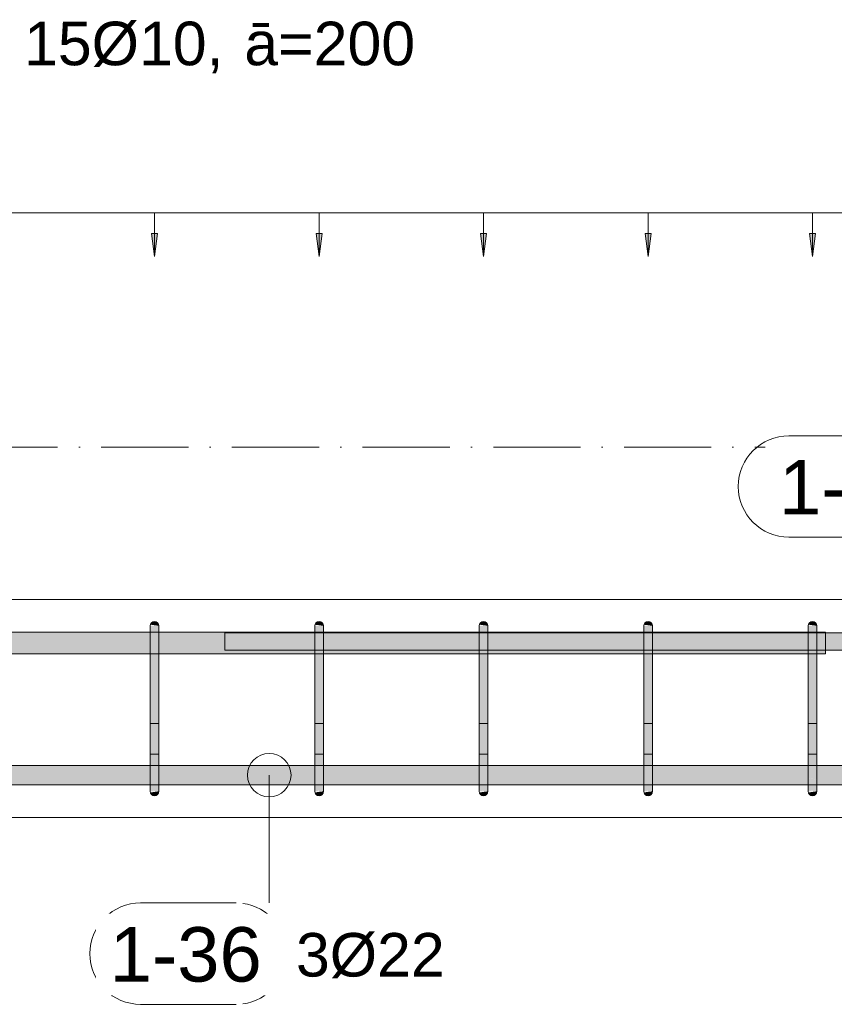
# Model space of a CAD drawing. Header units: millimetres. Extents: x -25607 to 9385, y 1894 to 10168.
# Tile 19 of 181: x -22098 to -21162, y 8456 to 9586. Entities that reach past the tile are written whole.
import ezdxf

# ---------------------------------------------------------------- set-up
doc = ezdxf.new("R2010")
doc.units = ezdxf.units.MM
doc.linetypes.add('Čerchovaná', pattern=[150, 100, -25, 0, -25])
for name, color, linetype, lineweight in [('A-ANNO-DIMS', 211, 'Continuous', 5), ('A-ANNO-DIMS-25', 211, 'Continuous', 5), ('A-FLOR-LEVL', 51, 'Continuous', 5), ('S-BEAM', 12, 'Continuous', 9), ('S-RBAR', 171, 'Continuous', 5), ('S-RBAR-IDEN', 171, 'Continuous', 5)]:
    doc.layers.add(name, color=color, linetype=linetype, lineweight=lineweight)
doc.styles.add('Arial', font='arial.ttf', dxfattribs={"height": 50})
doc.styles.add('Arial_1', font='arial.ttf', dxfattribs={"height": 62.5})
doc.dimstyles.new('Výztuž_kusy__řezy_', dxfattribs={"dimscale": 304.8, "dimtxt": 0.18, "dimasz": 0, "dimexe": 0, "dimexo": 0.0625, "dimgap": 0.082021, "dimtad": 1, "dimdec": 0, "dimzin": 0, "dimdsep": 46, "dimtxsty": 'Arial_1', "dimblk1": 'NONE', "dimblk2": 'NONE', "dimsah": 1, "dimcen": 0.09, "dimazin": 0, "dimtfac": 1, "dimtdec": 4, "dimtix": 1, "dimtmove": 0, "dimatfit": 3, "dimfxl": 0.164042, "dimfxlon": 1, "dimtvp": 1, "dimtfill": 1, "dimtolj": 1, "dimtzin": 0, "dimarcsym": 2})

# ---------------------------------------------------------------- blocks, each defined once
blk = doc.blocks.new('Popisek výztuže - _Typ_ množství_PRAVÝ _řezy_-573729-V4')
at = {"layer": 'S-RBAR-IDEN'}
for p, q in [((-24857.8, 9096.1), (-24967.5, 9096.1)), ((-24967.5, 8979.7), (-24857.8, 8979.7))]:
    blk.add_line(p, q, dxfattribs=at)
for centre, start, end in [((-24967.5, 9037.9), 90, 270), ((-24857.8, 9037.9), 277.6434, 82.3566)]:
    blk.add_arc(centre, 58.2, start, end, dxfattribs=at)
blk = doc.blocks.new('DIMBLOCK35-V4')
at = {"layer": 'A-ANNO-DIMS-25'}
for points in [[(-21187.5, 9314), (-21184, 9340.3), (-21191, 9340.3)], [(-20998.6, 9314), (-20995.1, 9340.3), (-21002, 9340.3)]]:
    blk.add_hatch(color=256, dxfattribs=at).paths.add_polyline_path(points)
for p, q in [((-20998.6, 9364), (-21187.5, 9364)), ((-21187.5, 9364), (-21187.5, 9364)), ((-21187.5, 9364), (-21187.5, 9314)), ((-20998.6, 9364), (-20998.6, 9364)), ((-20998.6, 9364), (-20998.6, 9314)), ((-21184, 9340.3), (-21191, 9340.3)), ((-21191, 9340.3), (-21187.5, 9314)), ((-21187.5, 9314), (-21184, 9340.3)), ((-20995.1, 9340.3), (-21002, 9340.3)), ((-21002, 9340.3), (-20998.6, 9314)), ((-20998.6, 9314), (-20995.1, 9340.3))]:
    blk.add_line(p, q, dxfattribs=at)
blk = doc.blocks.new('_None')
blk = doc.blocks.new('DIMBLOCK36-V4')
at = {"layer": 'A-ANNO-DIMS-25'}
for points in [[(-21376.4, 9314), (-21373, 9340.3), (-21379.9, 9340.3)], [(-21187.5, 9314), (-21184, 9340.3), (-21191, 9340.3)]]:
    blk.add_hatch(color=256, dxfattribs=at).paths.add_polyline_path(points)
for p, q in [((-21187.5, 9364), (-21376.4, 9364)), ((-21376.4, 9364), (-21376.4, 9364)), ((-21376.4, 9364), (-21376.4, 9314)), ((-21187.5, 9364), (-21187.5, 9364)), ((-21187.5, 9364), (-21187.5, 9314)), ((-21373, 9340.3), (-21379.9, 9340.3)), ((-21379.9, 9340.3), (-21376.4, 9314)), ((-21376.4, 9314), (-21373, 9340.3)), ((-21184, 9340.3), (-21191, 9340.3)), ((-21191, 9340.3), (-21187.5, 9314)), ((-21187.5, 9314), (-21184, 9340.3))]:
    blk.add_line(p, q, dxfattribs=at)
blk = doc.blocks.new('DIMBLOCK37-V4')
at = {"layer": 'A-ANNO-DIMS-25'}
for points in [[(-21565.4, 9314), (-21561.9, 9340.3), (-21568.8, 9340.3)], [(-21376.4, 9314), (-21373, 9340.3), (-21379.9, 9340.3)]]:
    blk.add_hatch(color=256, dxfattribs=at).paths.add_polyline_path(points)
for p, q in [((-21376.4, 9364), (-21565.4, 9364)), ((-21565.4, 9364), (-21565.4, 9364)), ((-21565.4, 9364), (-21565.4, 9314)), ((-21376.4, 9364), (-21376.4, 9364)), ((-21376.4, 9364), (-21376.4, 9314)), ((-21561.9, 9340.3), (-21568.8, 9340.3)), ((-21568.8, 9340.3), (-21565.4, 9314)), ((-21565.4, 9314), (-21561.9, 9340.3)), ((-21373, 9340.3), (-21379.9, 9340.3)), ((-21379.9, 9340.3), (-21376.4, 9314)), ((-21376.4, 9314), (-21373, 9340.3))]:
    blk.add_line(p, q, dxfattribs=at)
blk = doc.blocks.new('DIMBLOCK38-V4')
at = {"layer": 'A-ANNO-DIMS-25'}
for points in [[(-21754.3, 9314), (-21750.8, 9340.3), (-21757.7, 9340.3)], [(-21565.4, 9314), (-21561.9, 9340.3), (-21568.8, 9340.3)]]:
    blk.add_hatch(color=256, dxfattribs=at).paths.add_polyline_path(points)
for p, q in [((-21565.4, 9364), (-21754.3, 9364)), ((-21754.3, 9364), (-21754.3, 9364)), ((-21754.3, 9364), (-21754.3, 9314)), ((-21565.4, 9364), (-21565.4, 9364)), ((-21565.4, 9364), (-21565.4, 9314)), ((-21750.8, 9340.3), (-21757.7, 9340.3)), ((-21757.7, 9340.3), (-21754.3, 9314)), ((-21754.3, 9314), (-21750.8, 9340.3)), ((-21561.9, 9340.3), (-21568.8, 9340.3)), ((-21568.8, 9340.3), (-21565.4, 9314)), ((-21565.4, 9314), (-21561.9, 9340.3))]:
    blk.add_line(p, q, dxfattribs=at)
blk = doc.blocks.new('DIMBLOCK39-V4')
at = {"layer": 'A-ANNO-DIMS-25'}
for points in [[(-21943.2, 9314), (-21939.8, 9340.3), (-21946.7, 9340.3)], [(-21754.3, 9314), (-21750.8, 9340.3), (-21757.7, 9340.3)]]:
    blk.add_hatch(color=256, dxfattribs=at).paths.add_polyline_path(points)
for p, q in [((-21754.3, 9364), (-21943.2, 9364)), ((-21943.2, 9364), (-21943.2, 9364)), ((-21943.2, 9364), (-21943.2, 9314)), ((-21754.3, 9364), (-21754.3, 9364)), ((-21754.3, 9364), (-21754.3, 9314)), ((-21939.8, 9340.3), (-21946.7, 9340.3)), ((-21946.7, 9340.3), (-21943.2, 9314)), ((-21943.2, 9314), (-21939.8, 9340.3)), ((-21750.8, 9340.3), (-21757.7, 9340.3)), ((-21757.7, 9340.3), (-21754.3, 9314)), ((-21754.3, 9314), (-21750.8, 9340.3))]:
    blk.add_line(p, q, dxfattribs=at)
blk = doc.blocks.new('DIMBLOCK40-V4')
at = {"layer": 'A-ANNO-DIMS-25'}
for points in [[(-22132.1, 9314), (-22128.7, 9340.3), (-22135.6, 9340.3)], [(-21943.2, 9314), (-21939.8, 9340.3), (-21946.7, 9340.3)]]:
    blk.add_hatch(color=256, dxfattribs=at).paths.add_polyline_path(points)
for p, q in [((-21943.2, 9364), (-22132.1, 9364)), ((-22132.1, 9364), (-22132.1, 9364)), ((-22132.1, 9364), (-22132.1, 9314)), ((-21943.2, 9364), (-21943.2, 9364)), ((-21943.2, 9364), (-21943.2, 9314)), ((-22128.7, 9340.3), (-22135.6, 9340.3)), ((-22135.6, 9340.3), (-22132.1, 9314)), ((-22132.1, 9314), (-22128.7, 9340.3)), ((-21939.8, 9340.3), (-21946.7, 9340.3)), ((-21946.7, 9340.3), (-21943.2, 9314)), ((-21943.2, 9314), (-21939.8, 9340.3))]:
    blk.add_line(p, q, dxfattribs=at)
blk = doc.blocks.new('DIMBLOCK43-V4')
at = {"layer": 'A-ANNO-DIMS-25'}
for points in [[(-22510, 9314), (-22506.5, 9340.3), (-22513.5, 9340.3)], [(-22321.1, 9314), (-22317.6, 9340.3), (-22324.5, 9340.3)], [(-22132.1, 9314), (-22128.7, 9340.3), (-22135.6, 9340.3)], [(-21943.2, 9314), (-21939.8, 9340.3), (-21946.7, 9340.3)], [(-21754.3, 9314), (-21750.8, 9340.3), (-21757.7, 9340.3)], [(-21565.4, 9314), (-21561.9, 9340.3), (-21568.8, 9340.3)], [(-21376.4, 9314), (-21373, 9340.3), (-21379.9, 9340.3)], [(-21187.5, 9314), (-21184, 9340.3), (-21191, 9340.3)], [(-20998.6, 9314), (-20995.1, 9340.3), (-21002, 9340.3)], [(-20809.6, 9314), (-20806.2, 9340.3), (-20813.1, 9340.3)], [(-20620.7, 9314), (-20617.3, 9340.3), (-20624.2, 9340.3)], [(-20431.8, 9314), (-20428.3, 9340.3), (-20435.2, 9340.3)], [(-20242.9, 9314), (-20239.4, 9340.3), (-20246.3, 9340.3)], [(-20053.9, 9314), (-20050.5, 9340.3), (-20057.4, 9340.3)], [(-19865, 9314), (-19861.5, 9340.3), (-19868.5, 9340.3)]]:
    blk.add_hatch(color=256, dxfattribs=at).paths.add_polyline_path(points)
for p, q in [((-19865, 9364), (-22510, 9364)), ((-22321.1, 9364), (-22510, 9364)), ((-22510, 9364), (-22510, 9364)), ((-22510, 9364), (-22510, 9314)), ((-22132.1, 9364), (-22321.1, 9364)), ((-22321.1, 9364), (-22321.1, 9364)), ((-22321.1, 9364), (-22321.1, 9314)), ((-21943.2, 9364), (-22132.1, 9364)), ((-22132.1, 9364), (-22132.1, 9364)), ((-22132.1, 9364), (-22132.1, 9314)), ((-21754.3, 9364), (-21943.2, 9364)), ((-21943.2, 9364), (-21943.2, 9364)), ((-21943.2, 9364), (-21943.2, 9314)), ((-21565.4, 9364), (-21754.3, 9364)), ((-21754.3, 9364), (-21754.3, 9364)), ((-21754.3, 9364), (-21754.3, 9314)), ((-21376.4, 9364), (-21565.4, 9364)), ((-21565.4, 9364), (-21565.4, 9364)), ((-21565.4, 9364), (-21565.4, 9314)), ((-21187.5, 9364), (-21376.4, 9364)), ((-21376.4, 9364), (-21376.4, 9364)), ((-21376.4, 9364), (-21376.4, 9314)), ((-20998.6, 9364), (-21187.5, 9364)), ((-21187.5, 9364), (-21187.5, 9364)), ((-21187.5, 9364), (-21187.5, 9314)), ((-20809.6, 9364), (-20998.6, 9364)), ((-20998.6, 9364), (-20998.6, 9364)), ((-20998.6, 9364), (-20998.6, 9314)), ((-20620.7, 9364), (-20809.6, 9364)), ((-20809.6, 9364), (-20809.6, 9364)), ((-20809.6, 9364), (-20809.6, 9314)), ((-20431.8, 9364), (-20620.7, 9364)), ((-20620.7, 9364), (-20620.7, 9364)), ((-20620.7, 9364), (-20620.7, 9314)), ((-20242.9, 9364), (-20431.8, 9364)), ((-20431.8, 9364), (-20431.8, 9364)), ((-20431.8, 9364), (-20431.8, 9314)), ((-20053.9, 9364), (-20242.9, 9364)), ((-20242.9, 9364), (-20242.9, 9364)), ((-20242.9, 9364), (-20242.9, 9314)), ((-19865, 9364), (-20053.9, 9364)), ((-20053.9, 9364), (-20053.9, 9364)), ((-20053.9, 9364), (-20053.9, 9314)), ((-19865, 9364), (-19865, 9364)), ((-19865, 9364), (-19865, 9314)), ((-22506.5, 9340.3), (-22513.5, 9340.3)), ((-22513.5, 9340.3), (-22510, 9314)), ((-22510, 9314), (-22506.5, 9340.3)), ((-22317.6, 9340.3), (-22324.5, 9340.3)), ((-22324.5, 9340.3), (-22321.1, 9314)), ((-22321.1, 9314), (-22317.6, 9340.3)), ((-22128.7, 9340.3), (-22135.6, 9340.3)), ((-22135.6, 9340.3), (-22132.1, 9314)), ((-22132.1, 9314), (-22128.7, 9340.3)), ((-21939.8, 9340.3), (-21946.7, 9340.3)), ((-21946.7, 9340.3), (-21943.2, 9314)), ((-21943.2, 9314), (-21939.8, 9340.3)), ((-21750.8, 9340.3), (-21757.7, 9340.3)), ((-21757.7, 9340.3), (-21754.3, 9314)), ((-21754.3, 9314), (-21750.8, 9340.3)), ((-21561.9, 9340.3), (-21568.8, 9340.3)), ((-21568.8, 9340.3), (-21565.4, 9314)), ((-21565.4, 9314), (-21561.9, 9340.3)), ((-21373, 9340.3), (-21379.9, 9340.3)), ((-21379.9, 9340.3), (-21376.4, 9314)), ((-21376.4, 9314), (-21373, 9340.3)), ((-21184, 9340.3), (-21191, 9340.3)), ((-21191, 9340.3), (-21187.5, 9314)), ((-21187.5, 9314), (-21184, 9340.3)), ((-20995.1, 9340.3), (-21002, 9340.3)), ((-21002, 9340.3), (-20998.6, 9314)), ((-20998.6, 9314), (-20995.1, 9340.3)), ((-20806.2, 9340.3), (-20813.1, 9340.3)), ((-20813.1, 9340.3), (-20809.6, 9314)), ((-20809.6, 9314), (-20806.2, 9340.3)), ((-20617.3, 9340.3), (-20624.2, 9340.3)), ((-20624.2, 9340.3), (-20620.7, 9314)), ((-20620.7, 9314), (-20617.3, 9340.3)), ((-20428.3, 9340.3), (-20435.2, 9340.3)), ((-20435.2, 9340.3), (-20431.8, 9314)), ((-20431.8, 9314), (-20428.3, 9340.3)), ((-20239.4, 9340.3), (-20246.3, 9340.3)), ((-20246.3, 9340.3), (-20242.9, 9314)), ((-20242.9, 9314), (-20239.4, 9340.3)), ((-20050.5, 9340.3), (-20057.4, 9340.3)), ((-20057.4, 9340.3), (-20053.9, 9314)), ((-20053.9, 9314), (-20050.5, 9340.3)), ((-19861.5, 9340.3), (-19868.5, 9340.3)), ((-19868.5, 9340.3), (-19865, 9314)), ((-19865, 9314), (-19861.5, 9340.3))]:
    blk.add_line(p, q, dxfattribs=at)

msp = doc.modelspace()

# ---------------------------------------------------------------- hatches: boundary and pattern name
at = {"layer": 'S-RBAR'}
for points in [[(-21938.2, 8890), (-21938.4, 8891.3), (-21938.9, 8892.5), (-21939.7, 8893.5), (-21940.7, 8894.3), (-21941.9, 8894.8), (-21943.2, 8895), (-21944.5, 8894.8), (-21945.7, 8894.3), (-21946.7, 8893.5), (-21947.5, 8892.5), (-21948, 8891.3), (-21938.4, 8890)], [(-21749.3, 8890), (-21749.5, 8891.3), (-21750, 8892.5), (-21750.8, 8893.5), (-21751.8, 8894.3), (-21753, 8894.8), (-21754.3, 8895), (-21755.6, 8894.8), (-21756.8, 8894.3), (-21757.8, 8893.5), (-21758.6, 8892.5), (-21759.1, 8891.3), (-21749.5, 8890)], [(-21560.4, 8890), (-21560.5, 8891.3), (-21561, 8892.5), (-21561.8, 8893.5), (-21562.9, 8894.3), (-21564.1, 8894.8), (-21565.4, 8895), (-21566.7, 8894.8), (-21567.9, 8894.3), (-21568.9, 8893.5), (-21569.7, 8892.5), (-21570.2, 8891.3), (-21560.5, 8890)], [(-21371.4, 8890), (-21371.6, 8891.3), (-21372.1, 8892.5), (-21372.9, 8893.5), (-21373.9, 8894.3), (-21375.1, 8894.8), (-21376.4, 8895), (-21377.7, 8894.8), (-21378.9, 8894.3), (-21380, 8893.5), (-21380.8, 8892.5), (-21381.3, 8891.3), (-21371.6, 8890)], [(-21182.5, 8890), (-21182.7, 8891.3), (-21183.2, 8892.5), (-21184, 8893.5), (-21185, 8894.3), (-21186.2, 8894.8), (-21187.5, 8895), (-21188.8, 8894.8), (-21190, 8894.3), (-21191, 8893.5), (-21191.8, 8892.5), (-21192.3, 8891.3), (-21182.7, 8890)], [(-21938.2, 8865), (-21938.2, 8890), (-21948.2, 8890), (-21948.2, 8865)], [(-21749.3, 8865), (-21749.3, 8890), (-21759.3, 8890), (-21759.3, 8865)], [(-21560.4, 8865), (-21560.4, 8890), (-21570.4, 8890), (-21570.4, 8865)], [(-21371.4, 8865), (-21371.4, 8890), (-21381.4, 8890), (-21381.4, 8865)], [(-21192.5, 8865), (-21182.5, 8865), (-21182.5, 8890), (-21192.5, 8890), (-21192.5, 8869.5)], [(-21152.5, 8862.1), (-21152.5, 8882.1), (-21172.5, 8882.1), (-21172.5, 8862.1)], [(-21938.2, 8725), (-21938.2, 8865), (-21948.2, 8865), (-21948.2, 8725)], [(-21749.3, 8725), (-21749.3, 8865), (-21759.3, 8865), (-21759.3, 8725)], [(-21560.4, 8725), (-21560.4, 8865), (-21570.4, 8865), (-21570.4, 8725)], [(-21379, 8725), (-21371.4, 8725), (-21371.4, 8865), (-21381.4, 8865), (-21381.4, 8725)], [(-21186.1, 8725), (-21182.5, 8725), (-21182.5, 8865), (-21192.5, 8865), (-21192.5, 8725)], [(-21943.2, 8695), (-21941.9, 8695.2), (-21940.7, 8695.7), (-21939.7, 8696.5), (-21938.9, 8697.5), (-21938.4, 8698.7), (-21938.4, 8700), (-21948, 8698.7), (-21947.5, 8697.5), (-21946.7, 8696.5), (-21945.7, 8695.7), (-21944.5, 8695.2)], [(-21754.3, 8695), (-21753, 8695.2), (-21751.8, 8695.7), (-21750.8, 8696.5), (-21750, 8697.5), (-21749.5, 8698.7), (-21749.5, 8700), (-21759.1, 8698.7), (-21758.6, 8697.5), (-21757.8, 8696.5), (-21756.8, 8695.7), (-21755.6, 8695.2)], [(-21565.4, 8695), (-21564.1, 8695.2), (-21562.9, 8695.7), (-21561.8, 8696.5), (-21561, 8697.5), (-21560.5, 8698.7), (-21560.5, 8700), (-21570.2, 8698.7), (-21569.7, 8697.5), (-21568.9, 8696.5), (-21567.9, 8695.7), (-21566.7, 8695.2)], [(-21376.4, 8695), (-21375.1, 8695.2), (-21373.9, 8695.7), (-21372.9, 8696.5), (-21372.1, 8697.5), (-21371.6, 8698.7), (-21371.6, 8700), (-21381.3, 8698.7), (-21380.8, 8697.5), (-21380, 8696.5), (-21378.9, 8695.7), (-21377.7, 8695.2)], [(-21187.5, 8695), (-21186.1, 8695.2), (-21185, 8695.7), (-21184, 8696.5), (-21183.2, 8697.5), (-21182.7, 8698.7), (-21182.7, 8700), (-21192.3, 8698.7), (-21191.8, 8697.5), (-21191, 8696.5), (-21190, 8695.7), (-21188.8, 8695.2)]]:
    msp.add_hatch(color=7, dxfattribs=at).paths.add_polyline_path(points)
h = msp.add_hatch(color=7, dxfattribs=at)
h.paths.add_polyline_path([(-23445.4, 8857.8), (-23362.8, 8857.8), (-23362.8, 8882.8), (-23445.4, 8882.8), (-23445.4, 8863.8)])
h.paths.add_polyline_path([(-24590.9, 8857.8), (-24591, 8879.1), (-24594.2, 8875), (-24596.2, 8870.2), (-24596.9, 8863.8), (-24596.9, 8857.8)])
h.paths.add_polyline_path([(-24533.4, 8857.8), (-24495.9, 8857.8), (-24495.9, 8882.8), (-24528.3, 8882.8), (-24528.3, 8863.8), (-24533.4, 8863.8)])
h.paths.add_polyline_path([(-24558, 8857.8), (-24543.4, 8857.8), (-24543.4, 8863.8), (-24548.3, 8864), (-24548.3, 8882.8), (-24563.8, 8882.8), (-24563, 8882.5), (-24560.9, 8880.9), (-24559.3, 8878.8), (-24558.3, 8876.4), (-24558, 8872.7), (-24558, 8863.8)])
h.paths.add_polyline_path([(-24580.9, 8857.8), (-24578, 8857.8), (-24578, 8873.8), (-24558, 8873.8), (-24577.7, 8876.4), (-24576.7, 8878.8), (-24575.1, 8880.9), (-24573, 8882.8), (-24580.9, 8882.8), (-24580.9, 8863.8)])
h.paths.add_polyline_path([(-24390.8, 8857.8), (-24353.3, 8857.8), (-24353.3, 8882.8), (-24390.8, 8882.8), (-24390.8, 8863.8)])
h.paths.add_polyline_path([(-24438.4, 8857.8), (-24400.8, 8857.8), (-24400.8, 8882.8), (-24438.4, 8882.8), (-24438.4, 8863.8)])
h.paths.add_polyline_path([(-24485.9, 8857.8), (-24448.4, 8857.8), (-24448.4, 8882.8), (-24485.9, 8882.8), (-24485.9, 8863.8)])
h.paths.add_polyline_path([(-24200.7, 8857.8), (-24166.9, 8857.8), (-24166.9, 8865), (-24167.5, 8870.2), (-24169.5, 8875), (-24172.7, 8879.1), (-24176.9, 8882.3), (-24178, 8882.8), (-24200.7, 8882.8), (-24200.7, 8863.8)])
h.paths.add_polyline_path([(-24248.2, 8857.8), (-24210.7, 8857.8), (-24210.7, 8882.8), (-24248.2, 8882.8), (-24248.2, 8863.8)])
h.paths.add_polyline_path([(-24295.8, 8857.8), (-24258.2, 8857.8), (-24258.2, 8882.8), (-24295.8, 8882.8), (-24295.8, 8863.8)])
h.paths.add_polyline_path([(-24305.8, 8857.8), (-24305.8, 8882.8), (-24343.3, 8882.8), (-24343.3, 8857.8)])
h.paths.add_polyline_path([(-21192.5, 8857.8), (-21192.5, 8882.8), (-21371.4, 8882.8), (-21371.4, 8857.8), (-21263.2, 8857.8)])
h.paths.add_polyline_path([(-21182.5, 8857.8), (-21172.5, 8857.8), (-21172.5, 8882.8), (-21182.5, 8882.8), (-21182.5, 8863.8)])
h.paths.add_polyline_path([(-24153.2, 8857.8), (-24115.7, 8857.8), (-24115.7, 8882.8), (-24153.2, 8882.8), (-24153.2, 8863.8)])
h.paths.add_polyline_path([(-24058.1, 8857.8), (-24020.6, 8857.8), (-24020.6, 8882.8), (-24058.1, 8882.8), (-24058.1, 8863.8)])
h.paths.add_polyline_path([(-24105.7, 8857.8), (-24068.1, 8857.8), (-24068.1, 8882.8), (-24105.7, 8882.8), (-24105.7, 8863.8)])
h.paths.add_polyline_path([(-23915.5, 8857.8), (-23825.5, 8857.8), (-23825.5, 8882.8), (-23915.5, 8882.8), (-23915.5, 8863.8)])
h.paths.add_polyline_path([(-23963.1, 8857.8), (-23925.5, 8857.8), (-23925.5, 8882.8), (-23963.1, 8882.8), (-23963.1, 8863.8)])
h.paths.add_polyline_path([(-24010.6, 8857.8), (-23973.1, 8857.8), (-23973.1, 8882.8), (-24010.6, 8882.8), (-24010.6, 8863.8)])
h.paths.add_polyline_path([(-23815.5, 8857.8), (-23733, 8857.8), (-23733, 8882.8), (-23815.5, 8882.8), (-23815.5, 8863.8)])
h.paths.add_polyline_path([(-23630.5, 8857.8), (-23547.9, 8857.8), (-23547.9, 8882.8), (-23630.5, 8882.8), (-23630.5, 8863.8)])
h.paths.add_polyline_path([(-23723, 8857.8), (-23640.5, 8857.8), (-23640.5, 8882.8), (-23723, 8882.8), (-23723, 8863.8)])
h.paths.add_polyline_path([(-23537.9, 8857.8), (-23455.4, 8857.8), (-23455.4, 8882.8), (-23537.9, 8882.8), (-23537.9, 8863.8)])
h.paths.add_polyline_path([(-23352.8, 8857.8), (-23270.3, 8857.8), (-23270.3, 8882.8), (-23352.8, 8882.8), (-23352.8, 8863.8)])
h.paths.add_polyline_path([(-23167.7, 8857.8), (-23085.2, 8857.8), (-23085.2, 8882.8), (-23167.7, 8882.8), (-23167.7, 8863.8)])
h.paths.add_polyline_path([(-23177.7, 8857.8), (-23177.7, 8882.8), (-23260.3, 8882.8), (-23260.3, 8857.8)])
h.paths.add_polyline_path([(-22982.6, 8857.8), (-22900.1, 8857.8), (-22900.1, 8882.8), (-22982.6, 8882.8), (-22982.6, 8863.8)])
h.paths.add_polyline_path([(-23075.2, 8857.8), (-22992.6, 8857.8), (-22992.6, 8882.8), (-23075.2, 8882.8), (-23075.2, 8863.8)])
h.paths.add_polyline_path([(-22890.1, 8857.8), (-22807.5, 8857.8), (-22807.5, 8882.8), (-22890.1, 8882.8), (-22890.1, 8863.8)])
h.paths.add_polyline_path([(-22705, 8857.8), (-22515, 8857.8), (-22515, 8882.8), (-22705, 8882.8), (-22705, 8863.8)])
h.paths.add_polyline_path([(-22715, 8857.8), (-22715, 8882.8), (-22797.5, 8882.8), (-22797.5, 8857.8)])
h.paths.add_polyline_path([(-22505, 8857.8), (-22326.1, 8857.8), (-22326.1, 8882.8), (-22505, 8882.8), (-22505, 8863.8)])
h.paths.add_polyline_path([(-21381.4, 8857.8), (-21381.4, 8882.8), (-21560.4, 8882.8), (-21560.4, 8857.8), (-21417.6, 8857.8)])
h.paths.add_polyline_path([(-21570.4, 8857.8), (-21570.4, 8882.8), (-21749.3, 8882.8), (-21749.3, 8857.8), (-21571.9, 8857.8)])
h.paths.add_polyline_path([(-21759.3, 8857.8), (-21759.3, 8882.8), (-21938.2, 8882.8), (-21938.2, 8857.8), (-21880.5, 8857.8)])
h.paths.add_polyline_path([(-22316.1, 8857.8), (-22137.1, 8857.8), (-22137.1, 8882.8), (-22316.1, 8882.8), (-22316.1, 8863.8)])
h.paths.add_polyline_path([(-22127.1, 8857.8), (-21948.2, 8857.8), (-21948.2, 8882.8), (-22127.1, 8882.8), (-22127.1, 8863.8)])
h.paths.add_polyline_path([(-24605, 8874.8), (-24602.8, 8880), (-24600.7, 8882.8), (-24605, 8882.8), (-24605, 8879.1)])
h = msp.add_hatch(color=7, dxfattribs=at)
h.paths.add_polyline_path([(-24601, 8707.6), (-24603.2, 8710.8), (-24605, 8715.2), (-24605, 8707.6), (-24602.8, 8707.6)])
h.paths.add_polyline_path([(-22960.7, 8707.6), (-22900.1, 8707.9), (-22900.1, 8729.6), (-22982.6, 8729.6), (-22982.6, 8707.6)])
h.paths.add_polyline_path([(-22890.1, 8707.6), (-22807.5, 8707.9), (-22807.5, 8729.6), (-22890.1, 8729.6), (-22890.1, 8707.9)])
h.paths.add_polyline_path([(-17984, 8707.6), (-17980, 8707.6), (-17980, 8729.6), (-18012.8, 8729.6), (-18012.8, 8707.6)])
h.paths.add_polyline_path([(-22992.6, 8707.6), (-22992.6, 8729.6), (-23075.2, 8729.6), (-23075.2, 8707.6), (-22999.3, 8707.6)])
h.paths.add_polyline_path([(-22797.5, 8707.6), (-22715, 8707.9), (-22715, 8729.6), (-22797.5, 8729.6), (-22797.5, 8707.9)])
h.paths.add_polyline_path([(-22705, 8707.6), (-22515, 8707.9), (-22515, 8729.6), (-22705, 8729.6), (-22705, 8707.9)])
h.paths.add_polyline_path([(-18022.8, 8707.6), (-18022.8, 8729.6), (-18061.2, 8729.6), (-18061.1, 8707.6)])
h.paths.add_polyline_path([(-23085.2, 8707.6), (-23085.2, 8729.6), (-23167.7, 8729.6), (-23167.7, 8707.6), (-23115.1, 8707.6)])
h.paths.add_polyline_path([(-22505, 8707.6), (-22326.1, 8707.9), (-22326.1, 8729.6), (-22505, 8729.6), (-22505, 8707.9)])
h.paths.add_polyline_path([(-22316.1, 8707.6), (-22137.1, 8707.9), (-22137.1, 8729.6), (-22316.1, 8729.6), (-22316.1, 8707.9)])
h.paths.add_polyline_path([(-18071.2, 8707.6), (-18071.2, 8729.6), (-18109.6, 8729.6), (-18109.6, 8707.6), (-18099.7, 8707.6)])
h.paths.add_polyline_path([(-23177.7, 8707.6), (-23177.7, 8729.6), (-23260.3, 8729.6), (-23260.3, 8707.6), (-23192.2, 8707.6)])
h.paths.add_polyline_path([(-22127.1, 8707.6), (-21948.2, 8707.9), (-21948.2, 8729.6), (-22127.1, 8729.6), (-22127.1, 8707.9)])
h.paths.add_polyline_path([(-24558, 8707.6), (-24543.4, 8707.9), (-24543.4, 8729.6), (-24558, 8729.6), (-24558, 8707.9)])
h.paths.add_polyline_path([(-18119.6, 8707.6), (-18119.6, 8729.6), (-18158, 8729.6), (-18158, 8707.6), (-18138.3, 8707.6)])
h.paths.add_polyline_path([(-21938.2, 8707.6), (-21759.3, 8707.9), (-21759.3, 8729.6), (-21938.2, 8729.6), (-21938.2, 8707.9)])
h.paths.add_polyline_path([(-23270.3, 8707.6), (-23270.3, 8729.6), (-23352.8, 8729.6), (-23352.8, 8707.6), (-23308, 8707.6)])
h.paths.add_polyline_path([(-24580.9, 8707.6), (-24578, 8707.9), (-24578, 8729.6), (-24580.9, 8729.6), (-24580.9, 8707.9)])
h.paths.add_polyline_path([(-21749.3, 8707.6), (-21570.4, 8707.9), (-21570.4, 8729.6), (-21749.3, 8729.6), (-21749.3, 8707.9)])
h.paths.add_polyline_path([(-18168, 8707.6), (-18168, 8729.6), (-18206.4, 8729.6), (-18206.4, 8707.6), (-18176.9, 8707.6)])
h.paths.add_polyline_path([(-23362.8, 8707.6), (-23362.8, 8729.6), (-23445.4, 8729.6), (-23445.4, 8707.6), (-23385.1, 8707.6)])
h.paths.add_polyline_path([(-21560.4, 8707.6), (-21381.4, 8707.9), (-21381.4, 8729.6), (-21560.4, 8729.6), (-21560.4, 8707.9)])
h.paths.add_polyline_path([(-23455.4, 8707.6), (-23455.4, 8729.6), (-23537.9, 8729.6), (-23537.9, 8707.6), (-23462.3, 8707.6)])
h.paths.add_polyline_path([(-21371.4, 8707.6), (-21192.5, 8707.9), (-21192.5, 8729.6), (-21371.4, 8729.6), (-21371.4, 8707.9)])
h.paths.add_polyline_path([(-18216.4, 8707.6), (-18216.4, 8729.6), (-18254.8, 8729.6), (-18254.8, 8707.6), (-18254, 8707.6)])
h.paths.add_polyline_path([(-21182.5, 8707.6), (-21003.6, 8707.9), (-21003.6, 8729.6), (-21182.5, 8729.6), (-21182.5, 8707.9)])
h.paths.add_polyline_path([(-24533.4, 8707.6), (-24495.9, 8707.9), (-24495.9, 8729.6), (-24533.4, 8729.6), (-24533.4, 8707.9)])
h.paths.add_polyline_path([(-20993.6, 8707.6), (-20814.6, 8707.9), (-20814.6, 8729.6), (-20993.6, 8729.6), (-20993.6, 8707.9)])
h.paths.add_polyline_path([(-23547.9, 8707.6), (-23547.9, 8729.6), (-23630.5, 8729.6), (-23630.5, 8707.6), (-23578, 8707.6)])
h.paths.add_polyline_path([(-18264.8, 8707.6), (-18264.8, 8729.6), (-18303.2, 8729.6), (-18303.2, 8707.6), (-18292.6, 8707.6)])
h.paths.add_polyline_path([(-24485.9, 8707.6), (-24448.4, 8707.9), (-24448.4, 8729.6), (-24485.9, 8729.6), (-24485.9, 8707.9)])
h.paths.add_polyline_path([(-20804.6, 8707.6), (-20625.7, 8707.9), (-20625.7, 8729.6), (-20804.6, 8729.6), (-20804.6, 8707.9)])
h.paths.add_polyline_path([(-20615.7, 8707.6), (-20436.8, 8707.9), (-20436.8, 8729.6), (-20615.7, 8729.6), (-20615.7, 8707.9)])
h.paths.add_polyline_path([(-18313.2, 8707.6), (-18313.2, 8729.6), (-18351.6, 8729.6), (-18351.6, 8707.6), (-18331.2, 8707.6)])
h.paths.add_polyline_path([(-23640.5, 8707.6), (-23640.5, 8729.6), (-23723, 8729.6), (-23723, 8707.6), (-23655.2, 8707.6)])
h.paths.add_polyline_path([(-20426.8, 8707.6), (-20247.9, 8707.9), (-20247.9, 8729.6), (-20426.8, 8729.6), (-20426.8, 8707.9)])
h.paths.add_polyline_path([(-24438.4, 8707.6), (-24400.8, 8707.9), (-24400.8, 8729.6), (-24438.4, 8729.6), (-24438.4, 8707.9)])
h.paths.add_polyline_path([(-20237.9, 8707.6), (-20058.9, 8707.9), (-20058.9, 8729.6), (-20237.9, 8729.6), (-20237.9, 8707.9)])
h.paths.add_polyline_path([(-18361.6, 8707.6), (-18361.6, 8729.6), (-18399.9, 8729.6), (-18399.9, 8707.6), (-18369.8, 8707.6)])
h.paths.add_polyline_path([(-23733, 8707.6), (-23733, 8729.6), (-23815.5, 8729.6), (-23815.5, 8707.6), (-23770.9, 8707.6)])
h.paths.add_polyline_path([(-20048.9, 8707.6), (-19870, 8707.9), (-19870, 8729.6), (-20048.9, 8729.6), (-20048.9, 8707.9)])
h.paths.add_polyline_path([(-19860, 8707.6), (-19670, 8707.9), (-19670, 8729.6), (-19860, 8729.6), (-19860, 8707.9)])
h.paths.add_polyline_path([(-18409.9, 8707.6), (-18409.9, 8729.6), (-18448.3, 8729.6), (-18448.3, 8707.6), (-18446.9, 8707.6)])
h.paths.add_polyline_path([(-23825.5, 8707.6), (-23825.5, 8729.6), (-23915.5, 8729.6), (-23915.5, 8707.6), (-23848.1, 8707.6)])
h.paths.add_polyline_path([(-24390.8, 8707.6), (-24353.3, 8707.9), (-24353.3, 8729.6), (-24390.8, 8729.6), (-24390.8, 8707.9)])
h.paths.add_polyline_path([(-19660, 8707.6), (-19577.5, 8707.9), (-19577.5, 8729.6), (-19660, 8729.6), (-19660, 8707.9)])
h.paths.add_polyline_path([(-18458.3, 8707.6), (-18458.3, 8729.6), (-18549.5, 8729.6), (-18549.5, 8707.6), (-18485.5, 8707.6)])
h.paths.add_polyline_path([(-19567.5, 8707.6), (-19484.9, 8707.9), (-19484.9, 8729.6), (-19567.5, 8729.6), (-19567.5, 8707.9)])
h.paths.add_polyline_path([(-23925.5, 8707.6), (-23925.5, 8729.6), (-23963.1, 8729.6), (-23963.1, 8707.6)])
h.paths.add_polyline_path([(-19474.9, 8707.6), (-19392.4, 8707.9), (-19392.4, 8729.6), (-19474.9, 8729.6), (-19474.9, 8707.9)])
h.paths.add_polyline_path([(-23973.1, 8707.6), (-23973.1, 8729.6), (-24010.6, 8729.6), (-24010.6, 8707.6), (-24002.4, 8707.6)])
h.paths.add_polyline_path([(-19382.4, 8707.6), (-19299.8, 8707.9), (-19299.8, 8729.6), (-19382.4, 8729.6), (-19382.4, 8707.9)])
h.paths.add_polyline_path([(-24020.6, 8707.6), (-24020.6, 8729.6), (-24058.1, 8729.6), (-24058.1, 8707.6), (-24041, 8707.6)])
h.paths.add_polyline_path([(-18559.5, 8707.6), (-18559.5, 8729.6), (-18642, 8729.6), (-18642, 8707.6), (-18562.7, 8707.6)])
h.paths.add_polyline_path([(-19289.8, 8707.6), (-19207.3, 8707.9), (-19207.3, 8729.6), (-19289.8, 8729.6), (-19289.8, 8707.9)])
h.paths.add_polyline_path([(-24068.1, 8707.6), (-24068.1, 8729.6), (-24105.7, 8729.6), (-24105.7, 8707.6), (-24079.5, 8707.6)])
h.paths.add_polyline_path([(-19197.3, 8707.6), (-19114.7, 8707.9), (-19114.7, 8729.6), (-19197.3, 8729.6), (-19197.3, 8707.9)])
h.paths.add_polyline_path([(-24343.3, 8707.6), (-24305.8, 8707.9), (-24305.8, 8729.6), (-24343.3, 8729.6), (-24343.3, 8707.9)])
h.paths.add_polyline_path([(-24115.7, 8707.6), (-24115.7, 8729.6), (-24153.2, 8729.6), (-24153.2, 8707.6), (-24118.1, 8707.6)])
h.paths.add_polyline_path([(-19104.7, 8707.6), (-19022.2, 8707.9), (-19022.2, 8729.6), (-19104.7, 8729.6), (-19104.7, 8707.9)])
h.paths.add_polyline_path([(-24295.8, 8707.6), (-24258.2, 8707.9), (-24258.2, 8729.6), (-24295.8, 8729.6), (-24295.8, 8707.9)])
h.paths.add_polyline_path([(-19012.2, 8707.6), (-18929.6, 8707.9), (-18929.6, 8729.6), (-19012.2, 8729.6), (-19012.2, 8707.9)])
h.paths.add_polyline_path([(-18652, 8707.6), (-18652, 8729.6), (-18734.5, 8729.6), (-18734.5, 8707.6), (-18678.4, 8707.6)])
h.paths.add_polyline_path([(-24181.7, 8707.6), (-24176.9, 8707.7), (-24172.7, 8710.9), (-24169.5, 8715), (-24167.5, 8719.8), (-24166.9, 8725), (-24167.5, 8729.6), (-24200.7, 8729.6), (-24200.7, 8710.6), (-24196.8, 8707.6), (-24192, 8707.6)])
h.paths.add_polyline_path([(-18919.6, 8707.6), (-18837.1, 8707.9), (-18837.1, 8729.6), (-18919.6, 8729.6), (-18919.6, 8707.9)])
h.paths.add_polyline_path([(-24211.9, 8707.6), (-24233.9, 8729.6), (-24248.2, 8729.6), (-24248.2, 8707.6), (-24233.9, 8707.6)])
h.paths.add_polyline_path([(-18827.1, 8707.6), (-18744.5, 8707.9), (-18744.5, 8729.6), (-18827.1, 8729.6), (-18827.1, 8707.9)])
h.paths.add_polyline_path([(-24590.9, 8710.8), (-24590.9, 8729.6), (-24596.9, 8729.6), (-24596.9, 8725), (-24596.2, 8719.8), (-24594.2, 8715), (-24591, 8710.8)])
h.paths.add_polyline_path([(-24210.7, 8720.6), (-24210.7, 8729.6), (-24219.8, 8729.6), (-24215.1, 8725)])
h = msp.add_hatch(color=7, dxfattribs=at)
h.paths.add_polyline_path([(-21938.2, 8703.1), (-21938.2, 8703.7), (-21939.6, 8703.9), (-21940.4, 8703.5)])
h.paths.add_polyline_path([(-21943.7, 8705.5), (-21945.4, 8707.5), (-21948.2, 8707.9), (-21948.2, 8706.8)])
h.paths.add_polyline_path([(-21938.2, 8711.7), (-21938.2, 8713.4), (-21948.2, 8715.4), (-21943.5, 8711.9)])
h.paths.add_polyline_path([(-21948.2, 8724), (-21938.2, 8724.2), (-21938.2, 8725), (-21948.2, 8725)])
h = msp.add_hatch(color=7, dxfattribs=at)
h.paths.add_polyline_path([(-21749.3, 8703.1), (-21749.3, 8703.7), (-21750.6, 8703.9), (-21751.5, 8703.5)])
h.paths.add_polyline_path([(-21754.8, 8705.5), (-21756.5, 8707.5), (-21759.3, 8707.9), (-21759.3, 8706.8)])
h.paths.add_polyline_path([(-21749.3, 8711.7), (-21749.3, 8713.4), (-21759.3, 8715.4), (-21754.6, 8711.9)])
h.paths.add_polyline_path([(-21759.3, 8724), (-21749.3, 8724.2), (-21749.3, 8725), (-21759.3, 8725)])
h = msp.add_hatch(color=7, dxfattribs=at)
h.paths.add_polyline_path([(-21560.4, 8703.1), (-21560.4, 8703.7), (-21561.7, 8703.9), (-21562.6, 8703.5)])
h.paths.add_polyline_path([(-21565.8, 8705.5), (-21567.5, 8707.5), (-21570.4, 8707.9), (-21570.4, 8706.8)])
h.paths.add_polyline_path([(-21560.4, 8711.7), (-21560.4, 8713.4), (-21570.4, 8715.4), (-21565.6, 8711.9)])
h.paths.add_polyline_path([(-21570.4, 8724), (-21560.4, 8724.2), (-21560.4, 8725), (-21570.4, 8725)])
h = msp.add_hatch(color=7, dxfattribs=at)
h.paths.add_polyline_path([(-21371.4, 8703.1), (-21371.4, 8703.7), (-21372.8, 8703.9), (-21373.6, 8703.5)])
h.paths.add_polyline_path([(-21376.9, 8705.5), (-21378.6, 8707.5), (-21379, 8707.6), (-21381.4, 8707.9), (-21381.4, 8706.8), (-21379, 8706.1)])
h.paths.add_polyline_path([(-21371.4, 8711.7), (-21371.4, 8713.4), (-21381.4, 8715.4), (-21376.7, 8711.9)])
h.paths.add_polyline_path([(-21373.5, 8724), (-21371.4, 8724.2), (-21371.4, 8725), (-21381.4, 8725), (-21381.4, 8724), (-21379, 8724)])
h = msp.add_hatch(color=7, dxfattribs=at)
h.paths.add_polyline_path([(-21182.5, 8703.1), (-21182.5, 8703.7), (-21183.9, 8703.9), (-21184.7, 8703.5)])
h.paths.add_polyline_path([(-21188, 8705.5), (-21189.7, 8707.5), (-21192.5, 8707.9), (-21192.5, 8706.8)])
h.paths.add_polyline_path([(-21182.5, 8711.7), (-21182.5, 8713.4), (-21192.5, 8715.4), (-21187.8, 8711.9), (-21186.1, 8711.8)])
h.paths.add_polyline_path([(-21192.5, 8724), (-21182.5, 8724.2), (-21182.5, 8725), (-21192.5, 8725)])
h = msp.add_hatch(color=7, dxfattribs=at)
h.paths.add_polyline_path([(-21938.2, 8700), (-21938.2, 8703.1), (-21940.4, 8703.5), (-21939.6, 8703.9), (-21938.2, 8703.7), (-21938.2, 8711.7), (-21942.7, 8712), (-21948.2, 8715.4), (-21948.2, 8708.1), (-21945.2, 8707.3), (-21943.7, 8705.5), (-21948.2, 8706.8), (-21948, 8701), (-21946.1, 8700.9), (-21941.9, 8700.4)])
h.paths.add_polyline_path([(-21943.2, 8700), (-21938.2, 8700), (-21948.2, 8700.9), (-21948, 8700)])
h.paths.add_polyline_path([(-21938.2, 8713.4), (-21938.2, 8724.2), (-21940.2, 8724), (-21948.2, 8724), (-21948.2, 8715.4)])
h = msp.add_hatch(color=7, dxfattribs=at)
h.paths.add_polyline_path([(-21749.3, 8700), (-21749.3, 8703.1), (-21751.5, 8703.5), (-21750.6, 8703.9), (-21749.3, 8703.7), (-21749.3, 8711.7), (-21753.8, 8712), (-21759.3, 8715.4), (-21759.3, 8708.1), (-21756.3, 8707.3), (-21754.8, 8705.5), (-21759.3, 8706.8), (-21759.1, 8701), (-21757.2, 8700.9), (-21753, 8700.4)])
h.paths.add_polyline_path([(-21754.3, 8700), (-21749.3, 8700), (-21759.3, 8700.9), (-21759.1, 8700)])
h.paths.add_polyline_path([(-21749.3, 8713.4), (-21749.3, 8724.2), (-21751.3, 8724), (-21759.3, 8724), (-21759.3, 8715.4)])
h = msp.add_hatch(color=7, dxfattribs=at)
h.paths.add_polyline_path([(-21560.4, 8700), (-21560.4, 8703.1), (-21562.6, 8703.5), (-21561.7, 8703.9), (-21560.4, 8703.7), (-21560.4, 8711.7), (-21564.9, 8712), (-21570.4, 8715.4), (-21570.4, 8708.1), (-21567.4, 8707.3), (-21565.8, 8705.5), (-21570.4, 8706.8), (-21570.2, 8701), (-21568.3, 8700.9), (-21564.1, 8700.4)])
h.paths.add_polyline_path([(-21565.4, 8700), (-21560.4, 8700), (-21570.4, 8700.9), (-21570.2, 8700)])
h.paths.add_polyline_path([(-21560.4, 8713.4), (-21560.4, 8724.2), (-21562.4, 8724), (-21570.4, 8724), (-21570.4, 8715.4)])
h = msp.add_hatch(color=7, dxfattribs=at)
h.paths.add_polyline_path([(-21371.4, 8700), (-21371.4, 8703.1), (-21373.6, 8703.5), (-21372.8, 8703.9), (-21371.4, 8703.7), (-21371.4, 8711.7), (-21376, 8712), (-21381.4, 8715.4), (-21381.4, 8708.1), (-21378.5, 8707.3), (-21376.9, 8705.5), (-21381.4, 8706.8), (-21381.3, 8701), (-21379, 8700.8), (-21375.1, 8700.4)])
h.paths.add_polyline_path([(-21379, 8700), (-21371.4, 8700), (-21381.4, 8700.9), (-21381.3, 8700)])
h.paths.add_polyline_path([(-21371.4, 8713.4), (-21371.4, 8724.2), (-21373.5, 8724), (-21381.4, 8724), (-21381.4, 8715.4), (-21379, 8714.9)])
h = msp.add_hatch(color=7, dxfattribs=at)
h.paths.add_polyline_path([(-21182.5, 8700), (-21182.5, 8703.1), (-21184.7, 8703.5), (-21183.9, 8703.9), (-21182.5, 8703.7), (-21182.5, 8711.7), (-21187, 8712), (-21192.5, 8715.4), (-21192.5, 8708.1), (-21189.5, 8707.3), (-21188, 8705.5), (-21192.5, 8706.8), (-21192.3, 8701), (-21190.4, 8700.9), (-21186.1, 8700.4)])
h.paths.add_polyline_path([(-21182.5, 8700), (-21192.5, 8700.9), (-21192.3, 8700), (-21186.1, 8700)])
h.paths.add_polyline_path([(-21182.5, 8713.4), (-21182.5, 8724.2), (-21186.1, 8724), (-21192.5, 8724), (-21192.5, 8715.4), (-21186.1, 8714.2)])

# ---------------------------------------------------------------- linework, layer by layer
at = {"layer": 'A-FLOR-LEVL', "linetype": 'Čerchovaná'}
msp.add_line((-25606.8, 9095), (-4574.7, 9095), dxfattribs=at)
at = {"layer": 'S-BEAM'}
for p, q in [((-18195, 8920), (-24130, 8920)), ((-18195, 8920), (-24130, 8920)), ((-24130, 8670), (-18195, 8670)), ((-18195, 8670), (-24130, 8670))]:
    msp.add_line(p, q, dxfattribs=at)
at = {"layer": 'S-RBAR'}
for p, q in [((-21948.2, 8865), (-21948.2, 8890)), ((-21948.2, 8865), (-21948.2, 8890)), ((-21938.2, 8865), (-21938.2, 8890)), ((-21938.2, 8865), (-21938.2, 8890)), ((-21759.3, 8865), (-21759.3, 8890)), ((-21759.3, 8865), (-21759.3, 8890)), ((-21749.3, 8865), (-21749.3, 8890)), ((-21749.3, 8865), (-21749.3, 8890)), ((-21570.4, 8865), (-21570.4, 8890)), ((-21570.4, 8865), (-21570.4, 8890)), ((-21560.4, 8865), (-21560.4, 8890)), ((-21560.4, 8865), (-21560.4, 8890)), ((-21381.4, 8865), (-21381.4, 8890)), ((-21381.4, 8865), (-21381.4, 8890)), ((-21371.4, 8865), (-21371.4, 8890)), ((-21371.4, 8865), (-21371.4, 8890)), ((-21192.5, 8865), (-21192.5, 8890)), ((-21192.5, 8865), (-21192.5, 8890)), ((-21182.5, 8865), (-21182.5, 8890)), ((-21182.5, 8865), (-21182.5, 8890)), ((-24605, 8882.8), (-21172.5, 8882.8)), ((-24605, 8882.8), (-21172.5, 8882.8)), ((-24605, 8882.8), (-21172.5, 8882.8)), ((-21862.5, 8882.1), (-20462.5, 8882.1)), ((-21862.5, 8862.1), (-21862.5, 8882.1)), ((-21862.5, 8882.1), (-20462.5, 8882.1)), ((-21862.5, 8862.1), (-21862.5, 8882.1)), ((-21862.5, 8882.1), (-20462.5, 8882.1)), ((-21862.5, 8862.1), (-21862.5, 8882.1)), ((-21172.5, 8857.8), (-21172.5, 8882.8)), ((-21172.5, 8857.8), (-21172.5, 8882.8)), ((-21172.5, 8857.8), (-21172.5, 8882.8)), ((-21948.2, 8725), (-21948.2, 8865)), ((-21948.2, 8865), (-21948.2, 8725)), ((-21938.2, 8725), (-21938.2, 8865)), ((-21938.2, 8865), (-21938.2, 8725)), ((-21862.5, 8862.1), (-20462.5, 8862.1)), ((-21862.5, 8862.1), (-20462.5, 8862.1)), ((-21862.5, 8862.1), (-20462.5, 8862.1)), ((-21759.3, 8725), (-21759.3, 8865)), ((-21759.3, 8865), (-21759.3, 8725)), ((-21749.3, 8725), (-21749.3, 8865)), ((-21749.3, 8865), (-21749.3, 8725)), ((-21570.4, 8725), (-21570.4, 8865)), ((-21570.4, 8865), (-21570.4, 8725)), ((-21560.4, 8725), (-21560.4, 8865)), ((-21560.4, 8865), (-21560.4, 8725)), ((-21381.4, 8725), (-21381.4, 8865)), ((-21381.4, 8865), (-21381.4, 8725)), ((-21371.4, 8725), (-21371.4, 8865)), ((-21371.4, 8865), (-21371.4, 8725)), ((-21192.5, 8725), (-21192.5, 8865)), ((-21192.5, 8865), (-21192.5, 8725)), ((-21182.5, 8725), (-21182.5, 8865)), ((-21182.5, 8865), (-21182.5, 8725)), ((-24605, 8857.8), (-21172.5, 8857.8)), ((-24605, 8857.8), (-21172.5, 8857.8)), ((-24605, 8857.8), (-21172.5, 8857.8)), ((-21948.2, 8778), (-21948.2, 8742.7)), ((-21948.2, 8778), (-21938.2, 8778)), ((-21938.2, 8778), (-21938.2, 8742.7)), ((-21759.3, 8778), (-21759.3, 8742.7)), ((-21759.3, 8778), (-21749.3, 8778)), ((-21749.3, 8778), (-21749.3, 8742.7)), ((-21570.4, 8778), (-21570.4, 8742.7)), ((-21570.4, 8778), (-21560.4, 8778)), ((-21560.4, 8778), (-21560.4, 8742.7)), ((-21381.4, 8778), (-21381.4, 8742.7)), ((-21381.4, 8778), (-21371.4, 8778)), ((-21371.4, 8778), (-21371.4, 8742.7)), ((-21192.5, 8778), (-21192.5, 8742.7)), ((-21192.5, 8778), (-21182.5, 8778)), ((-21182.5, 8778), (-21182.5, 8742.7)), ((-21948.2, 8700), (-21948.2, 8742.7)), ((-21938.2, 8742.7), (-21948.2, 8742.7)), ((-21948.2, 8707.3), (-21948.2, 8742.7)), ((-21938.2, 8700), (-21938.2, 8742.7)), ((-21938.2, 8707.3), (-21938.2, 8742.7)), ((-21759.3, 8700), (-21759.3, 8742.7)), ((-21749.3, 8742.7), (-21759.3, 8742.7)), ((-21759.3, 8707.3), (-21759.3, 8742.7)), ((-21749.3, 8700), (-21749.3, 8742.7)), ((-21749.3, 8707.3), (-21749.3, 8742.7)), ((-21570.4, 8700), (-21570.4, 8742.7)), ((-21560.4, 8742.7), (-21570.4, 8742.7)), ((-21570.4, 8707.3), (-21570.4, 8742.7)), ((-21560.4, 8700), (-21560.4, 8742.7)), ((-21560.4, 8707.3), (-21560.4, 8742.7)), ((-21381.4, 8700), (-21381.4, 8742.7)), ((-21371.4, 8742.7), (-21381.4, 8742.7)), ((-21381.4, 8707.3), (-21381.4, 8742.7)), ((-21371.4, 8700), (-21371.4, 8742.7)), ((-21371.4, 8707.3), (-21371.4, 8742.7)), ((-21192.5, 8700), (-21192.5, 8742.7)), ((-21182.5, 8742.7), (-21192.5, 8742.7)), ((-21192.5, 8707.3), (-21192.5, 8742.7)), ((-21182.5, 8700), (-21182.5, 8742.7)), ((-21182.5, 8707.3), (-21182.5, 8742.7)), ((-17980, 8729.6), (-24605, 8729.6)), ((-17980, 8729.6), (-24605, 8729.6)), ((-17980, 8729.6), (-24605, 8729.6)), ((-21948.2, 8700), (-21948.2, 8725)), ((-21948.2, 8707.3), (-21948.2, 8725)), ((-21938.2, 8700), (-21938.2, 8725)), ((-21938.2, 8700), (-21938.2, 8725)), ((-21759.3, 8700), (-21759.3, 8725)), ((-21759.3, 8707.3), (-21759.3, 8725)), ((-21749.3, 8700), (-21749.3, 8725)), ((-21749.3, 8700), (-21749.3, 8725)), ((-21570.4, 8700), (-21570.4, 8725)), ((-21570.4, 8707.3), (-21570.4, 8725)), ((-21560.4, 8700), (-21560.4, 8725)), ((-21560.4, 8700), (-21560.4, 8725)), ((-21381.4, 8700), (-21381.4, 8725)), ((-21381.4, 8707.3), (-21381.4, 8725)), ((-21371.4, 8700), (-21371.4, 8725)), ((-21371.4, 8700), (-21371.4, 8725)), ((-21192.5, 8700), (-21192.5, 8725)), ((-21192.5, 8707.3), (-21192.5, 8725)), ((-21182.5, 8700), (-21182.5, 8725)), ((-21182.5, 8700), (-21182.5, 8725)), ((-17980, 8707.6), (-24605, 8707.6)), ((-17980, 8707.6), (-24605, 8707.6)), ((-17980, 8707.6), (-24605, 8707.6)), ((-21948.2, 8700.9), (-21948.2, 8707.3)), ((-21948.2, 8700.9), (-21948.2, 8707.3)), ((-21938.2, 8700), (-21938.2, 8707.3)), ((-21759.3, 8700.9), (-21759.3, 8707.3)), ((-21759.3, 8700.9), (-21759.3, 8707.3)), ((-21749.3, 8700), (-21749.3, 8707.3)), ((-21570.4, 8700.9), (-21570.4, 8707.3)), ((-21570.4, 8700.9), (-21570.4, 8707.3)), ((-21560.4, 8700), (-21560.4, 8707.3)), ((-21381.4, 8700.9), (-21381.4, 8707.3)), ((-21381.4, 8700.9), (-21381.4, 8707.3)), ((-21371.4, 8700), (-21371.4, 8707.3)), ((-21192.5, 8700.9), (-21192.5, 8707.3)), ((-21192.5, 8700.9), (-21192.5, 8707.3)), ((-21182.5, 8700), (-21182.5, 8707.3))]:
    msp.add_line(p, q, dxfattribs=at)
for centre, start, end in [((-21943.2, 8890), 0, 180), ((-21943.2, 8890), 0, 180), ((-21754.3, 8890), 360, 180), ((-21754.3, 8890), 360, 180), ((-21565.4, 8890), 360, 180), ((-21565.4, 8890), 360, 180), ((-21376.4, 8890), 360, 180), ((-21376.4, 8890), 360, 180), ((-21187.5, 8890), 360, 180), ((-21187.5, 8890), 360, 180), ((-21943.2, 8700), 180, 0), ((-21943.2, 8700), 180, 0), ((-21943.2, 8700), 180, 0), ((-21754.3, 8700), 180, 0), ((-21754.3, 8700), 180, 0), ((-21754.3, 8700), 180, 0), ((-21565.4, 8700), 180, 0), ((-21565.4, 8700), 180, 0), ((-21565.4, 8700), 180, 0), ((-21376.4, 8700), 180, 0), ((-21376.4, 8700), 180, 0), ((-21376.4, 8700), 180, 0), ((-21187.5, 8700), 180, 0), ((-21187.5, 8700), 180, 0), ((-21187.5, 8700), 180, 0)]:
    msp.add_arc(centre, 5, start, end, dxfattribs=at)
at = {"layer": 'S-RBAR-IDEN'}
msp.add_line((-21811.5, 8718.6), (-21811.5, 8572), dxfattribs=at)
msp.add_circle((-21811.5, 8718.6), 25, dxfattribs=at)

# ---------------------------------------------------------------- block references
for p in [(3752.9, 12), (3008.3, -524.2)]:
    msp.add_blockref('Popisek výztuže - _Typ_ množství_PRAVÝ _řezy_-573729-V4', p, dxfattribs=at)

# ---------------------------------------------------------------- texts
at = {"layer": 'S-RBAR-IDEN', "char_height": 50, "attachment_point": 1, "style": 'Arial', "bg_fill": 3, "box_fill_scale": 1.25, "bg_fill_color": 256, "bg_fill_true_color": 13158600, "bg_fill_transparency": 0}
for s, insert, width in [('15Ø10, ', (-22093.1, 9583.4), 306.645), ('ā=200', (-21840.1, 9583.4), 242.51), ('3Ø22', (-21780.8, 8537.4), 210.443)]:
    msp.add_mtext(s, dxfattribs=dict(at, insert=insert, width=width))

# ---------------------------------------------------------------- dimensions: what is measured, and where the dimension line sits
at = {"layer": 'A-ANNO-DIMS'}
for base, p1, p2, text, override, picture, middle in [((-22510, 9364), (-19865, 9314), (-22510, 9314), '189 2645', {"dimpost": '<>', "dimblk1": 'None', "dimblk2": 'None', "dimsah": 1, "dimfxl": 2645}, 'DIMBLOCK43-V4', (-21187.5, 9420.9)), ((-22132.1, 9364), (-21943.2, 9314), (-22132.1, 9314), ' ', {"dimpost": '<>', "dimfxl": 188.928571}, 'DIMBLOCK40-V4', (-22037.7, 9364)), ((-21943.2, 9364), (-21754.3, 9314), (-21943.2, 9314), ' ', {"dimpost": '<>', "dimfxl": 188.928571}, 'DIMBLOCK39-V4', (-21848.7, 9364)), ((-21754.3, 9364), (-21565.4, 9314), (-21754.3, 9314), ' ', {"dimpost": '<>', "dimfxl": 188.928571}, 'DIMBLOCK38-V4', (-21659.8, 9364)), ((-21565.4, 9364), (-21376.4, 9314), (-21565.4, 9314), ' ', {"dimpost": '<>', "dimfxl": 188.928571}, 'DIMBLOCK37-V4', (-21470.9, 9364)), ((-21376.4, 9364), (-21187.5, 9314), (-21376.4, 9314), ' ', {"dimpost": '<>', "dimfxl": 188.928571}, 'DIMBLOCK36-V4', (-21282, 9364)), ((-21187.5, 9364), (-20998.6, 9314), (-21187.5, 9314), ' ', {"dimpost": '<>', "dimfxl": 188.928571}, 'DIMBLOCK35-V4', (-21093, 9364))]:
    dim = msp.add_linear_dim(base=base, p1=p1, p2=p2, text=text, dimstyle='Výztuž_kusy__řezy_', override=override, dxfattribs=at)
    dim.commit()
    dim.dimension.update_dxf_attribs({"geometry": picture, "text_midpoint": middle})

# ---------------------------------------------------------------- next in the draw order: texts
at = {"layer": 'S-RBAR-IDEN', "char_height": 62.5, "attachment_point": 1, "style": 'Arial_1', "bg_fill": 3, "box_fill_scale": 1.25, "bg_fill_color": 256, "bg_fill_true_color": 13158600, "bg_fill_transparency": 0}
for s, insert, width in [('1-4', (-21226.1, 9080.3), 152.321), ('1-36', (-21994.8, 8544.1), 210.443)]:
    msp.add_mtext(s, dxfattribs=dict(at, insert=insert, width=width))

doc.saveas('drawing.dxf')
